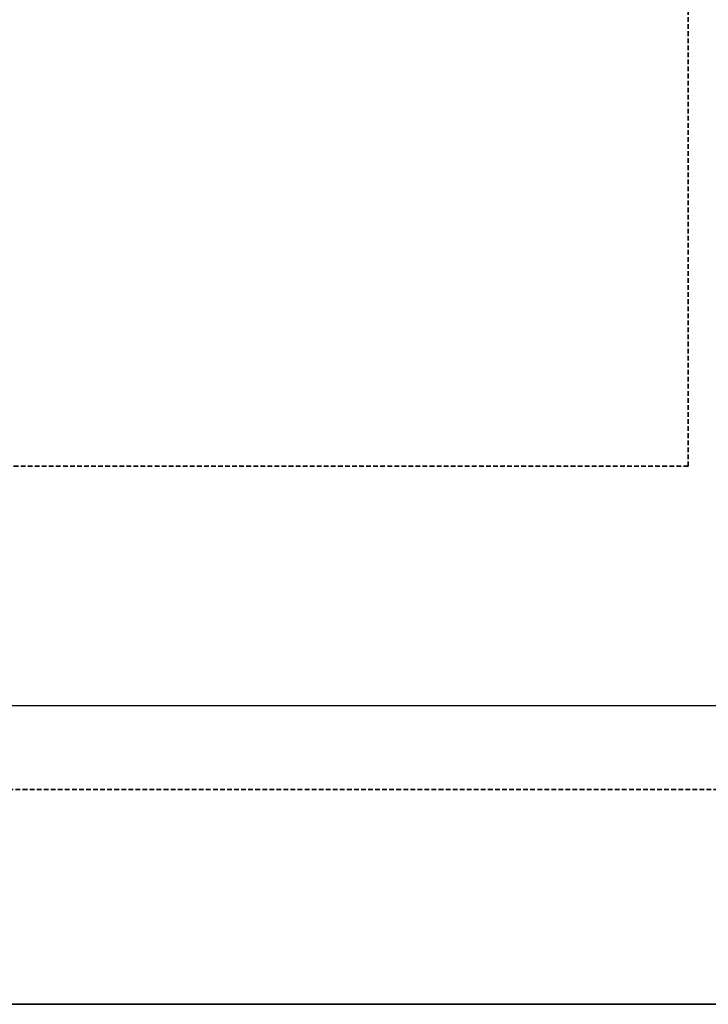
# Model space of a CAD drawing. Header units: millimetres. Extents: x -727 to 69715, y -15705 to 98123.
# Tile 156 of 256: x 38736 to 39015, y -9876 to -9477. Entities that reach past the tile are written whole.
import ezdxf

# ---------------------------------------------------------------- set-up
doc = ezdxf.new("R2010")
doc.units = ezdxf.units.MM
doc.linetypes.add('VERDECKT', pattern=[9.525, 6.35, -3.175])
doc.layers.add('UT_SCHÉMA_PŘÍVOD', color=10, linetype='Continuous', lineweight=35)
doc.layers.add('UT_SCHÉMA_ZPÁTEČKA', color=172, linetype='VERDECKT', lineweight=35)

msp = doc.modelspace()

# ---------------------------------------------------------------- linework, layer by layer
msp.add_line((-727.45, -9754.69), (68024.28, -9754.69))
at = {"layer": 'UT_SCHÉMA_PŘÍVOD'}
msp.add_line((7258.94, -9875.69), (39959, -9875.69), dxfattribs=at)
at = {"layer": 'UT_SCHÉMA_ZPÁTEČKA', "ltscale": 0.3}
for p, q in [((39006.91, -9657.69), (39006.91, -8949.36)), ((38544.91, -9657.69), (39006.91, -9657.69)), ((7358.94, -9788.6), (39850.43, -9788.6))]:
    msp.add_line(p, q, dxfattribs=at)

doc.saveas('drawing.dxf')
